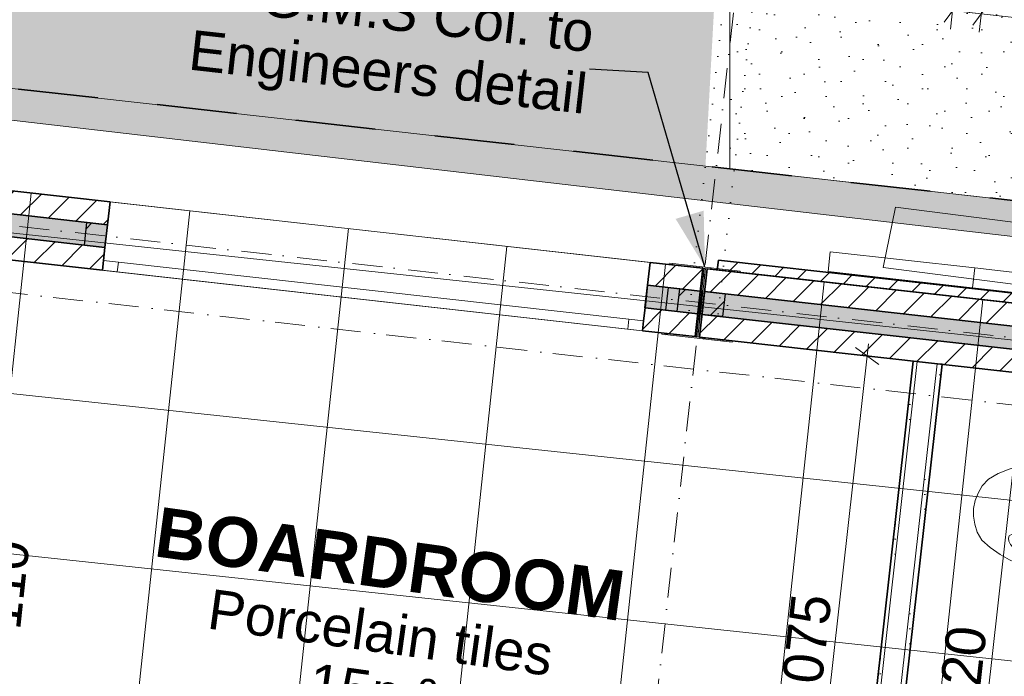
# Model space of a CAD drawing. Header units: millimetres. Extents: x -738537 to 1850049, y -250217 to 604013.
# Tile 144 of 204: x -109689 to -104752, y 85937 to 89230. Entities that reach past the tile are written whole.
import ezdxf

# ---------------------------------------------------------------- set-up
doc = ezdxf.new("R2010")
doc.units = ezdxf.units.MM
doc.header["$MEASUREMENT"] = 0
for name, pattern in [('Dense Dotted', [80, 0, -80]), ('Dot & Dashed', [280, 150, -60, 0, -70]), ('Long Dashed', [700, 400, -300])]:
    doc.linetypes.add(name, pattern=pattern)
for name, color, linetype, lineweight in [('0_Pen_No__16', 8, 'Continuous', 20), ('A_BEAMS_Pen_No__3', 30, 'Continuous', 15), ('A_COLUMNS_Pen_No__3', 30, 'Continuous', 15), ('A_FLOORS FINISH_Pen_No__128', 9, 'Continuous', 0), ('A_SITE 3D_Pen_No__128', 9, 'Continuous', 0), ('A_SITE 3D_Pen_No__4', 7, 'Continuous', 5), ('A_WALL LOAD_Pen_No__1', 214, 'Continuous', 35), ('A_WALL LOAD_Pen_No__2', 1, 'Continuous', 25), ('A_WALL LOAD_Pen_No__3', 30, 'Continuous', 15), ('A_WALL LOAD_Pen_No__6', 7, 'Continuous', 5), ('B_FURN LOOSE_Pen_No__4', 5, 'Continuous', 5), ('C-GRID _Pen_No__5', 4, 'Continuous', 5), ('C_DIMS - GA_Pen_No__6', 7, 'Continuous', 5), ('C_TEXT GA_Pen_No__6', 7, 'Continuous', 5), ('SEWER LINE_Pen_No__1', 214, 'Continuous', 35), ('SEWER LINE_Pen_No__6', 7, 'Continuous', 5)]:
    doc.layers.add(name, color=color, linetype=linetype, lineweight=lineweight)
for name, color, linetype, lineweight, true_color in [('0_Pen_No__7', 7, 'Continuous', 5, 0x9f07ff), ('A_COLUMNS_Pen_No__7', 7, 'Continuous', 5, 0x9f07ff), ('A_FLOORS FINISH_Pen_No__168', 7, 'Continuous', 5, 0x996633), ('A_SITE 3D_Pen_No__7', 7, 'Continuous', 5, 0x3f3f3f), ('A_SURVEY_Pen_No__171', 7, 'Continuous', 0, 0xdadada), ('A_WALL LOAD_Pen_No__21', 7, 'Continuous', 0, 0x00ff4d), ('A_WALL LOAD_Pen_No__7', 7, 'Continuous', 5, 0x9f07ff), ('BUILDING_Pen_No__7', 7, 'Continuous', 5, 0x9f07ff), ('ROAD_Pen_No__7', 7, 'Continuous', 5, 0x9f07ff)]:
    doc.layers.add(name, color=color, linetype=linetype, lineweight=lineweight, true_color=true_color)
for name, color, linetype in [('A_BEAMS', 7, 'Continuous'), ('A_COLUMNS', 7, 'Continuous'), ('B_FURN LOOSE', 7, 'Continuous'), ('C_DIMS - GA', 7, 'Continuous')]:
    doc.layers.add(name, color=color, linetype=linetype)
doc.styles.add('GENERATED_STYLE_1', font='GOTHIC.TTF')
doc.styles.add('GENERATED_STYLE_2', font='arial.ttf')
doc.styles.add('GENERATED_STYLE_6', font='arialbd.ttf')
doc.dimstyles.new('GENERATED_STYLE__1', dxfattribs={"dimtxt": 200, "dimasz": 95, "dimexe": 0.18, "dimexo": 90000, "dimgap": 0.09, "dimtad": 1, "dimdec": 0, "dimzin": 0, "dimdsep": 46, "dimtxsty": 'GENERATED_STYLE_1', "dimblk": 'ARROWHEAD_2', "dimblk1": 'ARROWHEAD_2', "dimblk2": 'ARROWHEAD_2', "dimcen": 0.09, "dimclrd": 7, "dimclre": 7, "dimclrt": 7, "dimadec": 0, "dimazin": 0, "dimtfac": 1, "dimtdec": 4, "dimtmove": 0, "dimatfit": 3, "dimfxl": 1, "dimtolj": 1, "dimtzin": 0, "dimarcsym": 0})
doc.dimstyles.new('GENERATED_STYLE__7', dxfattribs={"dimtxt": 0.18, "dimasz": 273.6, "dimexe": 0.18, "dimexo": 0.0625, "dimgap": 0.09, "dimtad": 0, "dimtih": 1, "dimtoh": 1, "dimdec": 4, "dimzin": 0, "dimdsep": 46, "dimcen": 0.09, "dimadec": 0, "dimazin": 0, "dimtfac": 1, "dimtdec": 4, "dimtmove": 0, "dimatfit": 3, "dimldrblk": 'ARROWHEAD_5', "dimfxl": 1, "dimtolj": 1, "dimtzin": 0, "dimarcsym": 0})
pattern_1 = [(45, (0, 0), (-127.27922, 127.27922), [])]
pattern_2 = [(0, (0, 0), (0, 75), [0, -75])]

# ---------------------------------------------------------------- blocks, each defined once
blk = doc.blocks.new('TRANSNET LOGO[13]', base_point=(-105635.6, 87966.8))
at = {"layer": 'A_BEAMS_Pen_No__3', "color": 30, "linetype": 'Continuous', "lineweight": 15}
for p, q in [((-105635.6, 87966.8), (-105624.5, 88066.2)), ((-105624.5, 88066.2), (-104900.4, 87985.1)), ((-104911.5, 87885.7), (-104900.4, 87985.1)), ((-104900.4, 87985.1), (-102752.1, 87744.3)), ((-105635.6, 87966.8), (-104911.5, 87885.7)), ((-104911.5, 87885.7), (-102763.2, 87645))]:
    blk.add_line(p, q, dxfattribs=at)
blk = doc.blocks.new('*D266')
at = {"layer": 'C_DIMS - GA_Pen_No__6', "color": 7, "linetype": 'Continuous', "lineweight": 5, "transparency": 16777216}
for p, q in [((-104877.8, 89167.2), (-104856.9, 89353.6)), ((-104824.6, 89318.5), (-104910.2, 89202.3)), ((-104928.1, 89267.2), (-104867.4, 89260.4)), ((-104867.4, 89260.4), (-99046.7, 88608.2)), ((-99089.5, 88550.1), (-99003.9, 88666.3)), ((-99057.1, 88515), (-99036.2, 88701.3)), ((-99046.7, 88608.2), (-98985.9, 88601.4))]:
    blk.add_line(p, q, dxfattribs=at)
at = {"layer": 'C_DIMS - GA_Pen_No__6', "color": 7, "lineweight": 5, "transparency": 16777216, "insert": (-102302.4, 89013.2), "char_height": 200, "attachment_point": 7, "rotation": 353.6067, "style": 'GENERATED_STYLE_1'}
blk.add_mtext('\\A1;{\\pql;\\fCentury Gothic|b0|i0|c0|p34;5\xa0857}', dxfattribs=at)
blk = doc.blocks.new('ARROWHEAD_2')
at = {"color": 0, "linetype": 'Continuous', "lineweight": 0}
for p, q in [((-0.378, -0.655), (0.378, 0.655)), ((0, 0), (-1, 0))]:
    blk.add_line(p, q, dxfattribs=at)
blk = doc.blocks.new('Designer Chair 11 24[33]', base_point=(-104338.2, 86457.1))
at = {"layer": 'B_FURN LOOSE_Pen_No__4', "color": 5, "linetype": 'Continuous', "lineweight": 5}
for p, q in [((-104674.5, 86994), (-104727.4, 86976.8)), ((-104628, 87004.5), (-104674.5, 86994)), ((-104591.5, 87007.3), (-104628, 87004.5)), ((-104544.6, 86998.5), (-104591.5, 87007.3)), ((-104466.6, 86973.9), (-104544.6, 86998.5)), ((-104783.1, 86954.2), (-104831.8, 86926.1)), ((-104727.4, 86976.8), (-104783.1, 86954.2)), ((-104670.5, 86929.5), (-104652.4, 86936)), ((-104652.4, 86936), (-104634, 86936.1)), ((-104634, 86936.1), (-104619, 86929.6)), ((-104388.1, 86934.6), (-104466.6, 86973.9)), ((-104339.7, 86881.7), (-104388.1, 86934.6)), ((-104863.5, 86892.9), (-104883.7, 86856.3)), ((-104831.8, 86926.1), (-104863.5, 86892.9)), ((-104703.7, 86888.8), (-104699.1, 86903.6)), ((-104701.9, 86875.5), (-104703.7, 86888.8)), ((-104699.1, 86903.6), (-104686.6, 86917.7)), ((-104686.6, 86917.7), (-104670.5, 86929.5)), ((-104611.7, 86886.1), (-104623.2, 86871.1)), ((-104619, 86929.6), (-104609.4, 86917.6)), ((-104607.5, 86902.2), (-104611.7, 86886.1)), ((-104609.4, 86917.6), (-104607.5, 86902.2)), ((-104883.7, 86856.3), (-104897.8, 86818.5)), ((-104692.9, 86867.5), (-104701.9, 86875.5)), ((-104678.3, 86859.6), (-104692.9, 86867.5)), ((-104659.3, 86857), (-104678.3, 86859.6)), ((-104639.8, 86860.9), (-104659.3, 86857)), ((-104623.2, 86871.1), (-104639.8, 86860.9)), ((-104335.6, 86874.9), (-104339.7, 86881.7)), ((-104315.3, 86823.7), (-104335.6, 86874.9)), ((-104897.8, 86818.5), (-104906.9, 86779.8)), ((-104313, 86817), (-104315.3, 86823.7)), ((-104307.8, 86762.4), (-104313, 86817)), ((-104906.2, 86740.1), (-104906.9, 86779.8)), ((-104900.5, 86700.1), (-104906.2, 86740.1)), ((-104310.4, 86715.6), (-104307.8, 86762.4)), ((-104888.6, 86660.1), (-104900.5, 86700.1)), ((-104310.4, 86715.6), (-104317.9, 86669.3)), ((-104864.7, 86620.8), (-104888.6, 86660.1)), ((-104727, 86642.7), (-104731.6, 86630.1)), ((-104716.5, 86648.5), (-104727, 86642.7)), ((-104700.5, 86653.2), (-104716.5, 86648.5)), ((-104681.4, 86651.7), (-104700.5, 86653.2)), ((-104663.2, 86643.7), (-104681.4, 86651.7)), ((-104649.1, 86630.1), (-104663.2, 86643.7)), ((-104317.9, 86669.3), (-104334.5, 86617)), ((-104823.1, 86583.1), (-104864.7, 86620.8)), ((-104731.6, 86630.1), (-104730.2, 86614.6)), ((-104730.2, 86614.6), (-104721, 86598.2)), ((-104721, 86598.2), (-104707.8, 86583.2)), ((-104641.1, 86613.1), (-104649.1, 86630.1)), ((-104645.6, 86581.8), (-104640.4, 86596.5)), ((-104640.4, 86596.5), (-104641.1, 86613.1)), ((-104338.2, 86611), (-104369, 86565.2)), ((-104334.5, 86617), (-104338.2, 86611)), ((-104773.5, 86549.1), (-104823.1, 86583.1)), ((-104725.4, 86521.1), (-104773.5, 86549.1)), ((-104707.8, 86583.2), (-104691.5, 86573)), ((-104691.5, 86573), (-104673.5, 86569)), ((-104673.5, 86569), (-104657.5, 86572.1)), ((-104657.5, 86572.1), (-104645.6, 86581.8)), ((-104374.5, 86559.4), (-104433, 86518.1)), ((-104369, 86565.2), (-104374.5, 86559.4)), ((-104682.2, 86500.9), (-104725.4, 86521.1)), ((-104647.2, 86490.3), (-104682.2, 86500.9)), ((-104599.5, 86489), (-104647.2, 86490.3)), ((-104518, 86496.4), (-104599.5, 86489)), ((-104433, 86518.1), (-104518, 86496.4))]:
    blk.add_line(p, q, dxfattribs=at)
blk = doc.blocks.new('IPE Column 20[94]', base_point=(-106272.9, 87811.1))
at = {"layer": 'A_COLUMNS_Pen_No__7', "linetype": 'Continuous', "lineweight": 5, "true_color": 0x9f07ff}
h = blk.add_hatch(dxfattribs=at)
h.set_pattern_fill('STEEL', color=190, style=0, pattern_type=2)
h.set_pattern_definition([(45, (0, 0), (-159.09903, 159.09903), []), (45, (-53.03, 53.03), (-159.09903, 159.09903), [])])
h.paths.add_polyline_path([(-106469.8, 87652.5), (-106116, 87612.9), (-106115.2, 87619.9), (-106288.6, 87639.3), (-106250.2, 87982.1), (-106076.8, 87962.7), (-106076, 87969.7), (-106429.8, 88009.3), (-106430.6, 88002.4), (-106257.1, 87982.9), (-106295.6, 87640.1), (-106469, 87659.5)])
at = {"layer": 'A_COLUMNS_Pen_No__3', "color": 30, "linetype": 'Continuous', "lineweight": 15}
for p, q in [((-106429.8, 88009.3), (-106430.6, 88002.4)), ((-106430.6, 88002.4), (-106257.1, 87982.9)), ((-106076, 87969.7), (-106429.8, 88009.3)), ((-106257.1, 87982.9), (-106295.6, 87640.1)), ((-106288.6, 87639.3), (-106250.2, 87982.1)), ((-106250.2, 87982.1), (-106076.8, 87962.7)), ((-106076.8, 87962.7), (-106076, 87969.7)), ((-106469, 87659.5), (-106469.8, 87652.5)), ((-106469.8, 87652.5), (-106116, 87612.9)), ((-106295.6, 87640.1), (-106469, 87659.5)), ((-106115.2, 87619.9), (-106288.6, 87639.3)), ((-106116, 87612.9), (-106115.2, 87619.9))]:
    blk.add_line(p, q, dxfattribs=at)
blk = doc.blocks.new('*D439')
at = {"layer": 'C_DIMS - GA_Pen_No__6', "color": 7, "linetype": 'Continuous', "lineweight": 5, "transparency": 16777216}
for p, q in [((-109967.3, 86338.8), (-110083.9, 86423.9)), ((-110025.6, 86381.3), (-110168, 85057.2)), ((-110118.8, 86391.4), (-109932.4, 86371.3)), ((-110109.7, 85014.6), (-110226.2, 85099.7))]:
    blk.add_line(p, q, dxfattribs=at)
at = {"layer": 'C_DIMS - GA_Pen_No__6', "color": 7, "lineweight": 5, "transparency": 16777216, "char_height": 200, "attachment_point": 7, "rotation": 83.8647, "style": 'GENERATED_STYLE_1'}
for s, insert in [('\\A1;{\\pql;\\fCentury Gothic|b0|i0|c0|p34;110}', (-109684.2, 86165.3)), ('\\A1;{\\pql;\\fCentury Gothic|b0|i0|c0|p34;1\xa0332}', (-110174.2, 85373.6))]:
    blk.add_mtext(s, dxfattribs=dict(at, insert=insert))
blk = doc.blocks.new('*D442')
at = {"layer": 'C_DIMS - GA_Pen_No__6', "color": 7, "linetype": 'Continuous', "lineweight": 5, "transparency": 16777216}
for p, q in [((-105381.4, 87501.3), (-105497.6, 87587)), ((-105439.5, 87544.1), (-105432.7, 87604.9)), ((-105781.9, 84488.7), (-105439.5, 87544.1)), ((-105346.3, 87533.7), (-105532.7, 87554.6)), ((-105840, 84531.5), (-105723.8, 84445.8)), ((-105688.7, 84478.2), (-105875, 84499.1)), ((-105798, 84344.6), (-105781.9, 84488.7))]:
    blk.add_line(p, q, dxfattribs=at)
at = {"layer": 'C_DIMS - GA_Pen_No__6', "color": 7, "lineweight": 5, "transparency": 16777216, "insert": (-105689.6, 85671), "char_height": 200, "attachment_point": 7, "rotation": 83.6067, "style": 'GENERATED_STYLE_1'}
blk.add_mtext('\\A1;{\\pql;\\fCentury Gothic|b0|i0|c0|p34;3\xa0075}', dxfattribs=at)
blk = doc.blocks.new('*D443')
at = {"layer": 'C_DIMS - GA_Pen_No__6', "color": 7, "linetype": 'Continuous', "lineweight": 5, "transparency": 16777216}
for p, q in [((-104595.3, 87413.2), (-104711.5, 87498.9)), ((-104653.4, 87456.1), (-104646.6, 87516.8)), ((-105011.9, 84256.5), (-104653.4, 87456.1)), ((-104560.2, 87445.6), (-104746.6, 87466.5)), ((-105070, 84299.3), (-104953.8, 84213.7)), ((-104918.7, 84246), (-105105.1, 84266.9)), ((-105018.7, 84195.7), (-105011.9, 84256.5))]:
    blk.add_line(p, q, dxfattribs=at)
at = {"layer": 'C_DIMS - GA_Pen_No__6', "color": 7, "lineweight": 5, "transparency": 16777216, "insert": (-104911.6, 85510.9), "char_height": 200, "attachment_point": 7, "rotation": 83.6067, "style": 'GENERATED_STYLE_1'}
blk.add_mtext('\\A1;{\\pql;\\fCentury Gothic|b0|i0|c0|p34;3\xa0220}', dxfattribs=at)
blk = doc.blocks.new('*D462')
at = {"layer": 'C_DIMS - GA_Pen_No__6', "color": 7, "linetype": 'Continuous', "lineweight": 5, "transparency": 16777216}
for p, q in [((-109990.8, 89740.1), (-109969.9, 89926.5)), ((-109937.6, 89891.4), (-110023.2, 89775.2)), ((-110089.7, 89845.6), (-109980.4, 89833.3)), ((-109980.4, 89833.3), (-105011.5, 89276.5)), ((-105021.9, 89183.4), (-105001, 89369.7)), ((-104968.7, 89334.6), (-105054.3, 89218.4)), ((-105011.5, 89276.5), (-104867.4, 89260.4))]:
    blk.add_line(p, q, dxfattribs=at)
at = {"layer": 'C_DIMS - GA_Pen_No__6', "color": 7, "lineweight": 5, "transparency": 16777216, "char_height": 200, "attachment_point": 7, "rotation": 353.6067, "style": 'GENERATED_STYLE_1'}
for s, insert in [('\\A1;{\\pql;\\fCentury Gothic|b0|i0|c0|p34;5\xa0000}', (-108074.2, 89660)), ('\\A1;{\\pql;\\fCentury Gothic|b0|i0|c0|p34;145}', (-105508.7, 89372.5))]:
    blk.add_mtext(s, dxfattribs=dict(at, insert=insert))
blk = doc.blocks.new('*D463')
at = {"layer": 'C_DIMS - GA_Pen_No__6', "color": 7, "linetype": 'Continuous', "lineweight": 5, "transparency": 16777216}
for p, q in [((-104877.8, 89167.2), (-104856.9, 89353.6)), ((-104968.7, 89334.6), (-105054.3, 89218.4)), ((-104910.2, 89202.3), (-104824.6, 89318.5)), ((-105011.5, 89276.5), (-104867.4, 89260.4)), ((-104867.4, 89260.4), (-104806.6, 89253.6))]:
    blk.add_line(p, q, dxfattribs=at)
blk = doc.blocks.new('ARROWHEAD_5')
at = {"linetype": 'Continuous', "lineweight": 0}
blk.add_hatch(color=0, dxfattribs=at).paths.add_polyline_path([(-1, 0.2679), (0, 0), (-1, -0.2679)])
at = {"color": 0, "linetype": 'Continuous', "lineweight": 0}
blk.add_line((0, 0), (-1, 0), dxfattribs=at)

msp = doc.modelspace()

# ---------------------------------------------------------------- hatches: boundary and pattern name
at = {"layer": '0_Pen_No__7', "linetype": 'Continuous', "lineweight": 5, "true_color": 0x000000}
h = msp.add_hatch(dxfattribs=at)
h.set_pattern_fill('ANSI31', color=18, scale=870, style=0)
h.paths.add_polyline_path([(-111773.5, 88485.3), (-109248.4, 88202.4), (-109235.6, 88316.7), (-111760.7, 88599.6)])
h = msp.add_hatch(dxfattribs=at)
h.set_pattern_fill('ANSI31', color=18, scale=870, style=0)
h.paths.add_polyline_path([(-111799.1, 88256.7), (-109274, 87973.8), (-109261.2, 88088.1), (-111786.3, 88371)])
h = msp.add_hatch(dxfattribs=at)
h.set_pattern_fill('ANSI31', color=18, scale=870, style=0)
h.paths.add_polyline_path([(-106540.4, 87898.9), (-106276.2, 87869.3), (-106263.4, 87983.6), (-106527.5, 88013.2)])
h = msp.add_hatch(dxfattribs=at)
h.set_pattern_fill('ANSI31', color=18, scale=870, style=0)
h.paths.add_polyline_path([(-99041.2, 87174.4), (-106242.6, 87981.3), (-106255.4, 87867), (-99054, 87060.1)])
h = msp.add_hatch(dxfattribs=at)
h.set_pattern_fill('ANSI31', color=18, scale=870, style=0)
h.paths.add_polyline_path([(-106566, 87670.4), (-106301.8, 87640.8), (-106289, 87755), (-106553.2, 87784.6)])
h = msp.add_hatch(dxfattribs=at)
h.set_pattern_fill('ANSI31', color=18, scale=870, style=0)
h.paths.add_polyline_path([(-99066.8, 86945.8), (-106268.2, 87752.7), (-106281.1, 87638.4), (-99079.6, 86831.5)])
at = {"layer": 'A_FLOORS FINISH_Pen_No__128', "linetype": 'Continuous', "lineweight": 0}
h = msp.add_hatch(dxfattribs=at)
h.set_pattern_fill('PATTERN__TILES_ANGLED2', color=9, style=0, pattern_type=2)
h.set_pattern_definition([(83.9, (0, 0), (-795.4704, 85.0113), []), (173.9, (0, 0), (85.0113, 795.4704), [])])
h.paths.add_polyline_path([(-114209.3, 85279.7), (-113008.9, 85150.6), (-113007.1, 78719.7), (-100428.1, 78590.9), (-99191.2, 85244.8), (-98901.2, 86804.4), (-98836.7, 87151.5), (-113822.1, 88830.6)])
at = {"layer": 'A_SITE 3D_Pen_No__128', "linetype": 'Continuous', "lineweight": 0}
h = msp.add_hatch(dxfattribs=at)
h.set_pattern_fill('PATTERN__PAVING', color=9, style=0, pattern_type=2)
h.set_pattern_definition([(0, (20053.95, 1033.6), (0, 400), [300, -100]), (0, (20353.95, 1133.6), (0, 400), [300, -100]), (0, (20253.95, 1233.6), (0, 400), [300, -100]), (0, (20153.95, 1333.6), (0, 400), [300, -100]), (90, (20253.95, 1033.6), (-400, 0), [300, -100]), (90, (20153.95, 1133.6), (-400, 0), [300, -100]), (90, (20053.95, 1233.6), (-400, 0), [300, -100]), (90, (20353.95, 1333.6), (-400, 0), [300, -100])])
h.paths.add_polyline_path([(-113774.8, 89196.8), (-98783.8, 87454.8), (-99198.5, 85205.6), (-96185.9, 83435.6), (-95783.9, 86779.8), (-92399.2, 86367.7), (-92399.2, 91976.2), (-85899.2, 91976.2), (-85899.2, 84290.4, 0.116634), (-85562.7, 83478.7), (-84856.4, 82687.8), (-81078.9, 80039.2), (-80162.4, 79600.8), (-75775.8, 78209.1), (-70191.6, 78471.5, 0.103683), (-68959.3, 79690.8), (-68528.6, 80917.5), (-68168.9, 82333.4), (-67867.6, 84420.9), (-67919, 85319.5), (-68602.9, 87625.8), (-68756.6, 87577.3), (-68067.7, 85290.9), (-68029.1, 84441.7), (-68335.9, 82451), (-68681.2, 80958.8), (-69095.9, 79803.2, -0.100494), (-70228, 78696.8), (-75693.1, 78514.3), (-80076.9, 79856.2), (-80949.5, 80226.9), (-84735.5, 83025.2), (-85281.8, 83645.1, -0.117949), (-85618.3, 84456.7), (-85618.3, 85412.2), (-84330.3, 86367.7), (-84330.3, 92329), (-85618.3, 92329), (-85618.3, 92317.2), (-97876.4, 92317.2), (-98743.1, 87655), (-113758.4, 89337.5)])
at = {"layer": 'A_SITE 3D_Pen_No__7', "linetype": 'Continuous', "lineweight": 5, "true_color": 0x3f3f3f}
h = msp.add_hatch(dxfattribs=at)
h.set_pattern_fill('HATCH__STONE_COPY', color=250, style=0, pattern_type=2)
h.set_pattern_definition([(45, (20053.95, 1383.6), (-111.36932, 111.36932), [0, -105, 0, -157.5]), (110, (20403.95, 1383.6), (148.00159, 53.86817), [0, -77, 0, -133])])
h.paths.add_polyline_path([(-99223.8, 92257.2), (-106128.8, 90727.4), (-106128.8, 88482.6), (-99223.8, 87708.9)])
at = {"layer": 'A_SURVEY_Pen_No__171', "linetype": 'Continuous', "lineweight": 0, "true_color": 0xdadada}
h = msp.add_hatch(dxfattribs=at)
h.set_pattern_fill('GRASS', color=254, style=0, pattern_type=2)
h.set_pattern_definition([(90, (0, 0), (-900, 0), [129.9038, -389.7114]), (90, (450, 259.8), (-900, 0), [129.9038, -389.7114]), (30, (0, 0), (-450, 779.423), [129.9038, -389.7114]), (30, (0, 519.6), (-450, 779.423), [129.9038, -389.7114]), (150, (0, 0), (450, 779.423), [129.9038, -389.7114]), (150, (0, 519.6), (450, 779.423), [129.9038, -389.7114])])
h.paths.add_polyline_path([(-113746.4, 89336.2), (-113721, 89637.2), (-107136.6, 91911.2), (-86105.8, 96570.5), (-80902.9, 97400.7), (-79768.3, 89278.7), (-69316.2, 87490.5), (-68608.5, 85290), (-68114.4, 85446), (-68067.7, 85290.9), (-68029.1, 84441.7), (-68335.9, 82451), (-68681.2, 80958.8), (-69095.9, 79803.2), (-70204.6, 78698.1), (-75732.7, 78526.5), (-80513.2, 80041.5), (-80949.5, 80226.9), (-84735.5, 83025.2), (-85281.8, 83645.1), (-85618.3, 84456.7), (-85618.3, 85412.2), (-84330.3, 86367.7), (-84330.3, 92329), (-97876.4, 92317.2), (-98743.1, 87655), (-99223.8, 87708.9), (-99223.8, 92257.2), (-106128.8, 90727.4), (-106250.4, 88496.2)])
at = {"layer": 'A_WALL LOAD_Pen_No__6', "linetype": 'Continuous', "lineweight": 5}
h = msp.add_hatch(dxfattribs=at)
h.set_pattern_fill('_WALL_EXTERNAL', style=0, pattern_type=2)
h.set_pattern_definition(pattern_1)
h.paths.add_polyline_path([(-109364.6, 88099.7), (-109351.8, 88213.9), (-109248.4, 88202.4), (-109261.2, 88088.1)])
h = msp.add_hatch(dxfattribs=at)
h.set_pattern_fill('_WALL_EXTERNAL', style=0, pattern_type=2)
h.set_pattern_definition(pattern_1)
h.paths.add_polyline_path([(-106554.2, 87784.8), (-106541.4, 87899), (-106438, 87887.5), (-106450.8, 87773.2)])
h = msp.add_hatch(dxfattribs=at)
h.set_pattern_fill('_WALL_EXTERNAL', style=0, pattern_type=2)
h.set_pattern_definition(pattern_1)
h.paths.add_polyline_path([(-106392.4, 87766.6), (-106379.6, 87880.9), (-106276.2, 87869.3), (-106289, 87755)])
h = msp.add_hatch(dxfattribs=at)
h.set_pattern_fill('_WALL_EXTERNAL', style=0, pattern_type=2)
h.set_pattern_definition(pattern_1)
h.paths.add_polyline_path([(-106268.2, 87752.7), (-106255.4, 87867), (-106152.1, 87855.4), (-106164.9, 87741.1)])
at = {"layer": 'A_WALL LOAD_Pen_No__7', "linetype": 'Continuous', "lineweight": 5, "true_color": 0x9f07ff}
for points in [[(-111786.3, 88371), (-109261.2, 88088.1), (-109248.4, 88202.4), (-111773.5, 88485.3)], [(-106553.2, 87784.6), (-106289, 87755), (-106276.2, 87869.3), (-106540.4, 87898.9)], [(-99054, 87060.1), (-106255.4, 87867), (-106268.2, 87752.7), (-99066.8, 86945.8)]]:
    msp.add_hatch(color=190, dxfattribs=at).paths.add_polyline_path(points)
h = msp.add_hatch(dxfattribs=at)
h.set_pattern_fill('HATCH__BRICK', color=190, style=0, pattern_type=2)
h.set_pattern_definition([(45, (0, 0), (-63.63961, 63.63961), [])])
h.paths.add_polyline_path([(-106191, 87975.5), (-99197.1, 87191.8), (-99191.6, 87241.5), (-106185.4, 88025.2)])
h = msp.add_hatch(dxfattribs=at)
h.set_pattern_fill('HATCH__GYPSUM', color=190, style=0, pattern_type=2)
h.set_pattern_definition(pattern_2)
h.paths.add_polyline_path([(-105530.9, 84461), (-105188.6, 87516), (-105208.5, 87518.3), (-105550.8, 84463.2)])
h = msp.add_hatch(dxfattribs=at)
h.set_pattern_fill('HATCH__GYPSUM', color=190, style=0, pattern_type=2)
h.set_pattern_definition(pattern_2)
h.paths.add_polyline_path([(-105423, 84301.5), (-105064.4, 87502.1), (-105089.2, 87504.9), (-105447.9, 84304.3)])

# ---------------------------------------------------------------- linework, layer by layer
at = {"layer": '0_Pen_No__16', "color": 8, "linetype": 'Dense Dotted', "lineweight": 20}
for p, q in [((-106331.5, 87772.1), (-105945.3, 91219.4)), ((-106187.4, 87756), (-105801.2, 91203.3))]:
    msp.add_line(p, q, dxfattribs=at)
at = {"layer": 'A_FLOORS FINISH_Pen_No__168', "color": 25, "linetype": 'Continuous', "lineweight": 5, "true_color": 0x996633, "flags": 128}
for points in [[(-114209.3, 85279.7), (-113008.9, 85150.6), (-113007.1, 78719.7), (-100428.1, 78590.9), (-99191.2, 85244.8), (-98901.2, 86804.4), (-98836.7, 87151.5), (-113822.1, 88830.6)], [(-112788.9, 78719.2), (-100430.9, 78584), (-98899.9, 86811.4), (-110177.2, 88075), (-110536, 84875), (-112788.9, 85127.1)]]:
    msp.add_lwpolyline(points, close=True, dxfattribs=at)
at = {"layer": 'A_SITE 3D_Pen_No__4', "color": 7, "linetype": 'Continuous', "lineweight": 5}
msp.add_lwpolyline([(-97876.4, 92317.2), (-98743.1, 87655), (-113758.4, 89337.5), (-113774.8, 89196.8), (-98783.8, 87454.8), (-99198.5, 85205.6), (-96185.9, 83435.6)], dxfattribs=at)
msp.add_lwpolyline([(-99223.8, 92257.2), (-106128.8, 90727.4), (-106128.8, 88482.6), (-99223.8, 87708.9)], close=True, dxfattribs=at)
at = {"layer": 'A_WALL LOAD_Pen_No__1', "color": 214, "linetype": 'Continuous', "lineweight": 35}
for p, q in [((-109248.4, 88202.4), (-111773.5, 88485.3)), ((-109261.2, 88088.1), (-111786.3, 88371)), ((-109248.4, 88202.4), (-109235.6, 88316.7)), ((-109248.4, 88202.4), (-109235.6, 88316.7)), ((-109261.2, 88088.1), (-109248.4, 88202.4)), ((-109261.2, 88088.1), (-109248.4, 88202.4)), ((-109268.4, 88023.5), (-109261.2, 88088.1)), ((-109268.4, 88023.5), (-109261.2, 88088.1)), ((-109274, 87973.8), (-109268.4, 88023.5)), ((-109274, 87973.8), (-109268.4, 88023.5)), ((-109274, 87973.8), (-109268.4, 88023.5)), ((-109274, 87973.8), (-109268.4, 88023.5)), ((-106540.4, 87898.9), (-106527.5, 88013.2)), ((-106540.4, 87898.9), (-106527.5, 88013.2)), ((-106553.2, 87784.6), (-106540.4, 87898.9)), ((-106553.2, 87784.6), (-106540.4, 87898.9)), ((-106276.2, 87869.3), (-106540.4, 87898.9)), ((-99054, 87060.1), (-106255.4, 87867)), ((-106560.4, 87720), (-106553.2, 87784.6)), ((-106560.4, 87720), (-106553.2, 87784.6)), ((-106289, 87755), (-106553.2, 87784.6)), ((-99066.8, 86945.8), (-106268.2, 87752.7)), ((-106566, 87670.4), (-106560.4, 87720)), ((-106566, 87670.4), (-106560.4, 87720)), ((-106566, 87670.4), (-106560.4, 87720)), ((-106566, 87670.4), (-106560.4, 87720))]:
    msp.add_line(p, q, dxfattribs=at)
for points in [[(-109235.6, 88316.7), (-111760.7, 88599.6)], [(-110177.4, 88075), (-109274, 87973.8)], [(-106185.4, 88025.2), (-106191, 87975.5)], [(-99191.6, 87241.5), (-106185.4, 88025.2)], [(-106263.4, 87983.6), (-106527.5, 88013.2)], [(-106301.8, 87640.8), (-106263.4, 87983.6)], [(-106242.6, 87981.3), (-106281.1, 87638.4)], [(-99041.2, 87174.4), (-106242.6, 87981.3)], [(-106191, 87975.5), (-99197.1, 87191.8)], [(-106566, 87670.4), (-106301.8, 87640.8)], [(-106281.1, 87638.4), (-99079.6, 86831.5)], [(-105208.5, 87518.3), (-105550.8, 84463.2)], [(-105423, 84301.5), (-105064.4, 87502.1)], [(-105188.6, 87516), (-105208.5, 87518.3)], [(-105064.4, 87502.1), (-105089.2, 87504.9)]]:
    msp.add_lwpolyline(points, dxfattribs=at)
at = {"layer": 'A_WALL LOAD_Pen_No__2', "color": 1, "linetype": 'Continuous', "lineweight": 25, "flags": 128}
for points in [[(-109364.6, 88099.7), (-109351.8, 88213.9), (-109248.4, 88202.4), (-109261.2, 88088.1)], [(-106554.2, 87784.8), (-106541.4, 87899), (-106438, 87887.5), (-106450.8, 87773.2)], [(-106392.4, 87766.6), (-106379.6, 87880.9), (-106276.2, 87869.3), (-106289, 87755)], [(-106268.2, 87752.7), (-106255.4, 87867), (-106152.1, 87855.4), (-106164.9, 87741.1)]]:
    msp.add_lwpolyline(points, close=True, dxfattribs=at)
at = {"layer": 'A_WALL LOAD_Pen_No__21', "color": 100, "linetype": 'Continuous', "lineweight": 0, "true_color": 0x00ff4d}
for p, q in [((-105188.6, 87516), (-105533.2, 84440.9)), ((-105433.8, 84429.8), (-105089.2, 87504.9))]:
    msp.add_line(p, q, dxfattribs=at)
msp.add_lwpolyline([(-105089.2, 87504.9), (-105188.6, 87516)], dxfattribs=at)
at = {"layer": 'A_WALL LOAD_Pen_No__3', "color": 30, "linetype": 'Continuous', "lineweight": 15}
for p, q in [((-106527.5, 88013.2), (-109235.6, 88316.7)), ((-106527.5, 88013.2), (-109235.6, 88316.7)), ((-106566, 87670.4), (-109274, 87973.8)), ((-106566, 87670.4), (-109274, 87973.8))]:
    msp.add_line(p, q, dxfattribs=at)
at = {"layer": 'A_WALL LOAD_Pen_No__6', "color": 7, "linetype": 'Continuous', "lineweight": 5}
for p, q in [((-109193.9, 88015.1), (-109268.4, 88023.5)), ((-109193.9, 88015.1), (-109268.4, 88023.5)), ((-109274, 87973.8), (-109199.5, 87965.4)), ((-109274, 87973.8), (-109199.5, 87965.4)), ((-109199.5, 87965.4), (-109193.9, 88015.1)), ((-109199.5, 87965.4), (-109193.9, 88015.1)), ((-106634.9, 87728.4), (-109193.9, 88015.1)), ((-106634.9, 87728.4), (-109193.9, 88015.1)), ((-109199.5, 87965.4), (-106640.5, 87678.7)), ((-109199.5, 87965.4), (-106640.5, 87678.7)), ((-106634.9, 87728.4), (-106640.5, 87678.7)), ((-106634.9, 87728.4), (-106640.5, 87678.7)), ((-106560.4, 87720), (-106634.9, 87728.4)), ((-106560.4, 87720), (-106634.9, 87728.4)), ((-106640.5, 87678.7), (-106566, 87670.4)), ((-106640.5, 87678.7), (-106566, 87670.4))]:
    msp.add_line(p, q, dxfattribs=at)
at = {"layer": 'BUILDING_Pen_No__7', "color": 190, "linetype": 'Continuous', "lineweight": 5, "true_color": 0x9f07ff}
msp.add_line((-98730.4, 87448), (-105298.4, 88289.8), dxfattribs=at)
at = {"layer": 'C-GRID _Pen_No__5', "color": 4, "linetype": 'Dot & Dashed', "lineweight": 5}
for p, q in [((-146989.5, 92373.4), (-90089.5, 85997.8)), ((-89330, 85575.4), (-149233.3, 92287.7)), ((-105891.6, 91213.4), (-107930.7, 73015.4))]:
    msp.add_line(p, q, dxfattribs=at)
at = {"layer": 'ROAD_Pen_No__7', "color": 18, "linetype": 'Continuous', "lineweight": 5, "true_color": 0x000000}
msp.add_line((-105298.4, 88289.8), (-105358.9, 87987.3), dxfattribs=at)
at = {"layer": 'SEWER LINE_Pen_No__1', "color": 214, "linetype": 'Long Dashed', "lineweight": 35}
msp.add_line((-129172.9, 91064.7), (-98282.9, 87603.5), dxfattribs=at)
at = {"layer": 'SEWER LINE_Pen_No__6', "color": 7, "linetype": 'Continuous', "lineweight": 5}
msp.add_line((-98836.7, 87151.5), (-105358.9, 87987.3), dxfattribs=at)

# ---------------------------------------------------------------- block references
at = {"layer": 'A_BEAMS', "color": 5, "linetype": 'Continuous', "lineweight": 5}
msp.add_blockref('TRANSNET LOGO[13]', (-105635.6, 87966.8), dxfattribs=at)
at = {"layer": 'A_COLUMNS', "color": 5, "linetype": 'Continuous', "lineweight": 5}
msp.add_blockref('IPE Column 20[94]', (-106272.9, 87811.1), dxfattribs=at)
at = {"layer": 'B_FURN LOOSE', "color": 5, "linetype": 'Continuous', "lineweight": 5}
msp.add_blockref('Designer Chair 11 24[33]', (-104338.2, 86457.1), dxfattribs=at)

# ---------------------------------------------------------------- texts
at = {"layer": 'C_TEXT GA_Pen_No__6', "color": 18, "linetype": 'Continuous', "lineweight": 5, "true_color": 0x000000}
for s, insert, char_height, attachment_point, rotation, line_spacing_factor, style in [('\\A1;{\\pqr;\\fArial|b0|i0|c0|p34;G.M.S Col. to \\P\\pqr;\\fArial|b0|i0|c0|p34;Engineers detail}', (-106832.3, 88981.6), 200, 6, 353.6067, 0.930574, 'GENERATED_STYLE_2'), ('\\A1;{\\pqc;\\fArial|b1|i0|c0|p34;BOARDROOM\\P\\pqc;\\fArial|b0|i0|c0|p34;\\C214;\\H0.800000x;Porcelain tiles\\P\\pqc;\\fArial|b0|i0|c0|p34;15m²}', (-107874.6, 86193.1), 250, 5, 352.0928, 0.892888, 'GENERATED_STYLE_6')]:
    msp.add_mtext(s, dxfattribs=dict(at, insert=insert, char_height=char_height, attachment_point=attachment_point, rotation=rotation, line_spacing_factor=line_spacing_factor, style=style))

# ---------------------------------------------------------------- dimensions: what is measured, and where the dimension line sits
at = {"layer": 'C_DIMS - GA', "color": 7, "linetype": 'Continuous', "lineweight": 5}
for base, p1, p2, angle, picture, middle, turn in [((-105011.5, 89276.5), (-110337.5, 86646.4), (-105208.5, 87518.3), 353.6067, '*D462', (-107721.6, 89721.1), 353.6067), ((-99046.7, 88608.2), (-105064.4, 87502.1), (-99243.7, 86849.9), 353.6067, '*D266', (-101949.8, 89074.4), 353.6067), ((-104867.4, 89260.4), (-105208.5, 87518.3), (-105026, 87845), 353.6067, '*D463', (-105270.3, 89446.4), 353.6067), ((-105439.5, 87544.1), (-107963.3, 84733.1), (-110024.8, 88057.9), 83.6067, '*D442', (-105750.8, 86023.6), 83.6067), ((-104653.4, 87456.1), (-107979.4, 84589), (-110024.8, 88057.9), 83.6067, '*D443', (-104972.7, 85863.4), 83.6067), ((-110168, 85057.2), (-112255, 86621), (-110620.8, 85105.9), 263.8647, '*D439', (-110236.9, 85725.8), 83.8647)]:
    dim = msp.add_linear_dim(base=base, p1=p1, p2=p2, angle=angle, dimstyle='GENERATED_STYLE__1', dxfattribs=at)
    dim.commit()
    dim.dimension.update_dxf_attribs({"geometry": picture, "text_midpoint": middle, "dimtype": 160, "text_rotation": turn})

# ---------------------------------------------------------------- leaders
at = {"layer": 'C_TEXT GA_Pen_No__6', "color": 7, "linetype": 'Continuous', "lineweight": 5, "annotation_type": 0, "has_hookline": 1, "text_width": 1961.9, "horizontal_direction": (0.993781, -0.111353, 0)}
for points, hookline_direction in [([(-113709.4, 88817.9), (-113447, 89657.3), (-109955.9, 89248.7)], 0), ([(-106252.9, 87989.5), (-106538.5, 88966.1), (-106832.2, 88981.5)], 1)]:
    msp.add_leader(points, dimstyle='GENERATED_STYLE__7', dxfattribs=dict(at, hookline_direction=hookline_direction))

doc.saveas('drawing.dxf')
